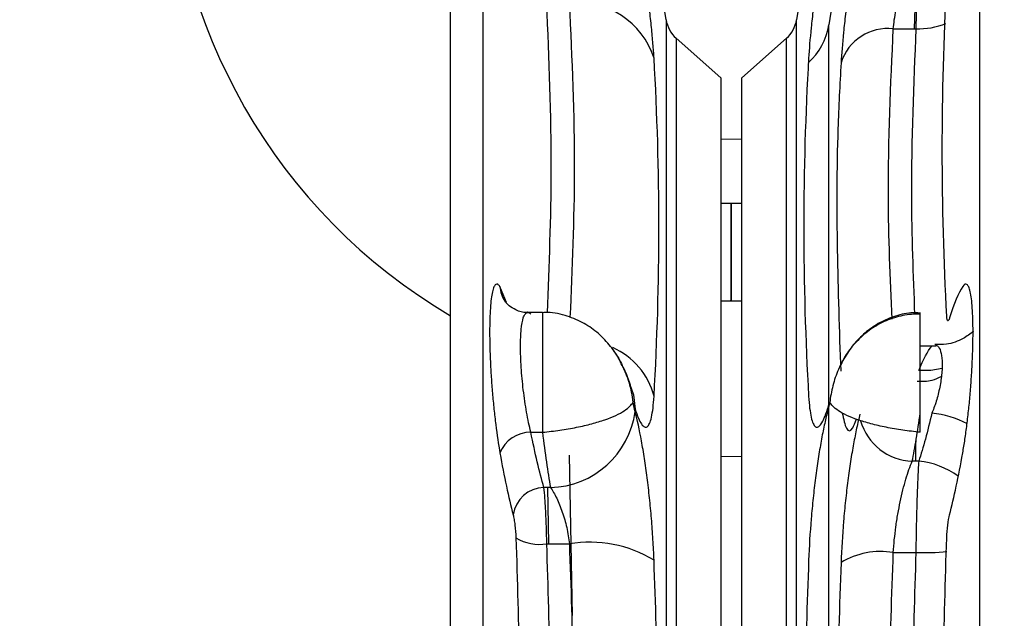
# Model space of a CAD drawing. Header units: inches. Extents: x 170 to 284, y 215 to 248.
# Tile 64 of 202: x 182.5047 to 182.5709, y 224.2706 to 224.3109. Entities that reach past the tile are written whole.
import ezdxf

# ---------------------------------------------------------------- set-up
doc = ezdxf.new("R2010")
doc.units = ezdxf.units.IN
doc.header["$LTSCALE"] = 0.25
doc.header["$MEASUREMENT"] = 0
doc.layers.add('ANNOTATIONS', color=1, linetype='Continuous')
doc.layers.add('RH BENCH MOUNT', color=7, linetype='Continuous')
doc.styles.add('ARIAL', font='arial.ttf', dxfattribs={"height": 0.09375})
doc.dimstyles.new('STANDARD$0', dxfattribs={"dimtxt": 0.09375, "dimasz": 0.09375, "dimexe": 0.03125, "dimexo": 0.046875, "dimgap": 0.09, "dimtad": 0, "dimtih": 1, "dimtoh": 1, "dimdec": 4, "dimzin": 0, "dimdsep": 46, "dimtxsty": 'ARIAL', "dimcen": 0.09, "dimadec": 0, "dimazin": 0, "dimtfac": 1, "dimtdec": 4, "dimtofl": 0, "dimtmove": 0, "dimatfit": 1, "dimfxl": 1, "dimtolj": 1, "dimtzin": 0, "dimarcsym": 0})

# ---------------------------------------------------------------- blocks, each defined once
blk = doc.blocks.new('*D34')
at = {"layer": 'ANNOTATIONS', "color": 0, "lineweight": -2, "transparency": 16777216}
for p, q in [((182.0619612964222, 225.1031551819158), (182.0619612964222, 225.3047460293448)), ((182.6176742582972, 224.2929873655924), (182.6176742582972, 225.3047460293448)), ((181.9682112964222, 225.2734960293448), (181.8744612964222, 225.2734960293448)), ((182.7114242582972, 225.2734960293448), (182.8051742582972, 225.2734960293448))]:
    blk.add_line(p, q, dxfattribs=at)
at = {"layer": 'ANNOTATIONS', "color": 0, "transparency": 16777216}
for points in [[(181.9682112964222, 225.2891210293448), (181.9682112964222, 225.2578710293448), (182.0619612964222, 225.2734960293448)], [(182.7114242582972, 225.2891210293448), (182.7114242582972, 225.2578710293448), (182.6176742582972, 225.2734960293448)]]:
    blk.add_solid(points, dxfattribs=at)
at = {"layer": 'defpoints', "color": 0, "transparency": 16777216}
for p in [(182.6176742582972, 225.2734960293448), (182.0619612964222, 225.0562801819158), (182.6176742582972, 224.2461123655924)]:
    blk.add_point(p, dxfattribs=at)
at = {"layer": 'ANNOTATIONS', "color": 0, "transparency": 16777216, "insert": (183.0954961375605, 225.2734960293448), "char_height": 0.09375, "attachment_point": 5, "style": 'ARIAL'}
blk.add_mtext('\\A1;24 1/2"', dxfattribs=at)

msp = doc.modelspace()

# ---------------------------------------------------------------- linework, layer by layer
at = {"layer": 'RH BENCH MOUNT'}
for p, q in [((182.5336924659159, 224.1442843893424), (182.5336924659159, 224.3360665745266)), ((182.5358693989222, 224.2013125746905), (182.5358693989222, 224.3364113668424)), ((182.5692695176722, 224.3364113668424), (182.5692695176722, 224.1366888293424)), ((182.5481804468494, 224.3108850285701), (182.5476853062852, 224.3140112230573)), ((182.5574525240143, 224.3140043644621), (182.5569584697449, 224.3108850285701)), ((182.5596314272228, 224.3136720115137), (182.5591354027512, 224.3105402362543)), ((182.5648899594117, 224.3102730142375), (182.5649816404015, 224.3132913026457)), ((182.5481804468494, 224.3108850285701), (182.5481804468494, 224.1622151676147)), ((182.5569584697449, 224.2103199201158), (182.5569584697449, 224.3108850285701)), ((182.5591354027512, 224.2104415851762), (182.5591354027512, 224.3105402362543)), ((182.56346259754, 224.3102730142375), (182.5649816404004, 224.3102730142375)), ((182.5518592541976, 224.3069678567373), (182.5488645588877, 224.3096335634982)), ((182.5488645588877, 224.3096335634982), (182.5488645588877, 224.1634666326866)), ((182.5562743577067, 224.3096335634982), (182.5532796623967, 224.3069678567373)), ((182.5562743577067, 224.2107615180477), (182.5562743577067, 224.3096335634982)), ((182.5518592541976, 224.3069678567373), (182.5518592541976, 224.1661323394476)), ((182.5532796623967, 224.2117021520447), (182.5532796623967, 224.3069678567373)), ((182.5518592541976, 224.302876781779), (182.5532796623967, 224.3028426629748)), ((182.5525694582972, 224.2985182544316), (182.5518592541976, 224.2985182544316)), ((182.5532796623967, 224.2985182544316), (182.5525694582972, 224.2985182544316)), ((182.5525694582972, 224.2940914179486), (182.5525694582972, 224.2985182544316)), ((182.5525694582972, 224.2985182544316), (182.5525694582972, 224.2919738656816)), ((182.5525694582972, 224.2919738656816), (182.5525694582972, 224.2940914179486)), ((182.5374505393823, 224.2918832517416), (182.5370079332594, 224.2929387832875)), ((182.5518592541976, 224.2919738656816), (182.5525694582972, 224.2919738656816)), ((182.5532796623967, 224.2919601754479), (182.552495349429, 224.2919738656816)), ((182.5525694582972, 224.2919738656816), (182.5532796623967, 224.2919738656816)), ((182.5398696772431, 224.2912059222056), (182.5388817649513, 224.2912059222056)), ((182.5398696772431, 224.2912059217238), (182.5398696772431, 224.2831452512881)), ((182.5652692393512, 224.2831452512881), (182.5652692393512, 224.2912059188)), ((182.5660545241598, 224.2889339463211), (182.5652692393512, 224.2889339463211)), ((182.5663203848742, 224.2889338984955), (182.5660545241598, 224.2889339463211)), ((182.5390843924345, 224.2831452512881), (182.5398696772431, 224.2831452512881)), ((182.5418882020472, 224.2708220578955), (182.5416763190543, 224.2816172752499)), ((182.5518592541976, 224.2815254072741), (182.5532796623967, 224.2815502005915)), ((182.5651706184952, 224.2811994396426), (182.5647335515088, 224.2811994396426)), ((182.5649741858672, 224.2811994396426), (182.5649816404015, 224.2816172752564)), ((182.540405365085, 224.2794359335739), (182.5399682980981, 224.2794359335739)), ((182.5401962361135, 224.2794359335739), (182.5402639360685, 224.2756454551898)), ((182.5401572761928, 224.2756454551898), (182.5416763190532, 224.2756454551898)), ((182.56346259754, 224.2750624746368), (182.5649816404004, 224.2750624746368))]:
    msp.add_line(p, q, dxfattribs=at)
at = {"layer": 'RH BENCH MOUNT', "flags": 128}
for points in [[(182.5667495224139, 224.2874433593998), (182.5659882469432, 224.2873054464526), (182.5652692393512, 224.287292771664)], [(182.5457488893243, 224.286357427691), (182.5459800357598, 224.2856661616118), (182.5460988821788, 224.2847067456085)]]:
    msp.add_lwpolyline(points, dxfattribs=at)
at = {"layer": 'RH BENCH MOUNT'}
for centre, radius, start, end in [((182.5530780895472, 224.3240346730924), 0.03831688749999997, 180, 239.6069607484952), ((182.5422651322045, 224.3066636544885), 0.005362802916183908, 17.84810958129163, 96.3035435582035), ((182.5502736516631, 224.311216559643), 0.002119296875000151, 188.9999999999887, 228.3263490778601), ((182.5548652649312, 224.311216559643), 0.002119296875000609, 311.6736509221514, 351.0000000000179), ((182.5548652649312, 224.311216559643), 0.004323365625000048, 311.6736509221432, 351.0000000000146), ((182.5630989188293, 224.3069807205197), 0.003312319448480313, 83.69645644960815, 162.1518904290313), ((182.5651140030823, 224.3154899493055), 0.005218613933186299, 268.5466186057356, 291.2568484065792), ((182.5389816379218, 224.2930688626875), 0.001977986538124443, 183.7706946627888, 214.1059664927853), ((182.542625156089, 224.2843461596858), 0.00490149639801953, 14.53227742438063, 66.37724610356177), ((182.5402676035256, 224.2853167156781), 0.005882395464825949, 271.3419494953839, 352.4411209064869), ((182.5652981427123, 224.2775216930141), 0.006953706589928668, 63.11848589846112, 83.7553616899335), ((182.5648668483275, 224.2849436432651), 0.003746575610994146, 195.7803582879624, 267.9610828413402), ((182.5390511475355, 224.2809488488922), 0.002196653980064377, 89.13283332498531, 158.457966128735), ((182.5646896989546, 224.2759087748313), 0.005312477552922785, 53.87577560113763, 84.8061080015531), ((182.5400206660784, 224.2772846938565), 0.002151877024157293, 91.39448512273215, 171.6063363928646), ((182.5396677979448, 224.2786624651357), 0.003056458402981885, 238.7199101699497, 279.2153452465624), ((182.543045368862, 224.2674041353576), 0.008354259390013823, 58.82617278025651, 99.4318562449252), ((182.5626170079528, 224.2699722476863), 0.005159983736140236, 80.56814375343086, 121.1738272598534), ((182.5654968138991, 224.2895372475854), 0.014483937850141, 267.9616389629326, 276.2329166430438)]:
    msp.add_arc(centre, radius, start, end, dxfattribs=at)
for points, knots in [([(182.5473698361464, 224.3083073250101), (182.5473528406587, 224.3086023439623), (182.5473299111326, 224.3089227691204), (182.5472724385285, 224.3096141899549), (182.5472381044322, 224.3099822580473), (182.5471598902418, 224.3107508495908), (182.5471158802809, 224.3111529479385), (182.5470182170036, 224.3119932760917), (182.5469642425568, 224.3124336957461), (182.5468503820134, 224.313322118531), (182.5467901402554, 224.3137733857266), (182.5466633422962, 224.3146899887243), (182.546596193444, 224.3151592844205), (182.5463898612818, 224.316557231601), (182.5462468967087, 224.3174708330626), (182.5460988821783, 224.3183658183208)], [0, 0, 0, 0, 0.1249999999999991, 0.1249999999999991, 0.2499999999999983, 0.2499999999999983, 0.3749999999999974, 0.3749999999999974, 0.4999999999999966, 0.4999999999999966, 0.6249999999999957, 0.6249999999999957, 0.7499999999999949, 0.7499999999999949, 1, 1, 1, 1]), ([(182.5590400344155, 224.3183658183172), (182.5589660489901, 224.3179184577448), (182.558892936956, 224.3174638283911), (182.5587485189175, 224.3165401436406), (182.5586774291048, 224.3160722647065), (182.5585408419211, 224.3151462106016), (182.5584748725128, 224.3146850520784), (182.5583478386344, 224.3137664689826), (182.5582864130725, 224.3133060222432), (182.5581725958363, 224.3124170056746), (182.5581197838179, 224.3119856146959), (182.5580225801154, 224.3111488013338), (182.5579778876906, 224.3107403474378), (182.5578599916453, 224.3095797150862), (182.5578030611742, 224.3088971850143), (182.5577690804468, 224.3083073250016)], [0, 0, 0, 0, 0.1250000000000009, 0.1250000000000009, 0.2500000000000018, 0.2500000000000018, 0.3750000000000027, 0.3750000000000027, 0.5000000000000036, 0.5000000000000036, 0.6250000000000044, 0.6250000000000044, 0.7500000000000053, 0.7500000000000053, 1, 1, 1, 1]), ([(182.5612169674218, 224.3180433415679), (182.5611431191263, 224.3175968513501), (182.5610701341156, 224.317143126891), (182.5609259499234, 224.3162213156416), (182.5608549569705, 224.3157543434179), (182.5607185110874, 224.3148299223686), (182.5606525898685, 224.3143695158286), (182.560525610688, 224.3134523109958), (182.5604641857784, 224.3129924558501), (182.560350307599, 224.3121042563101), (182.5602974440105, 224.3116731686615), (182.5602001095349, 224.3108368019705), (182.560155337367, 224.3104284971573), (182.5600371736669, 224.309267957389), (182.5599800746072, 224.3085854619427), (182.559946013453, 224.3079959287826)], [0, 0, 0, 0, 0.1249999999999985, 0.1249999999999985, 0.249999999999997, 0.249999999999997, 0.3749999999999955, 0.3749999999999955, 0.499999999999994, 0.499999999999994, 0.6249999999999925, 0.6249999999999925, 0.749999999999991, 0.749999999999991, 1, 1, 1, 1]), ([(182.56346259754, 224.3102730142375), (182.5634971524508, 224.3106409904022), (182.5635552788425, 224.3110669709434), (182.5636750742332, 224.3117896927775), (182.5637203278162, 224.3120432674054), (182.5638184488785, 224.3125617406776), (182.5638716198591, 224.3128284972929), (182.5639858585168, 224.3133770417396), (182.5640472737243, 224.3136602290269), (182.5641739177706, 224.3142240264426), (182.5642395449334, 224.3145066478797), (182.5643751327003, 224.3150733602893), (182.5644455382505, 224.315359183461), (182.5645883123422, 224.3159228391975), (182.5646605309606, 224.3162001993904), (182.5647335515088, 224.3164730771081)], [0, 0, 0, 0, 0.2500000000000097, 0.2500000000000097, 0.375000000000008, 0.375000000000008, 0.5000000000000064, 0.5000000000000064, 0.6250000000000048, 0.6250000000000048, 0.7500000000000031, 0.7500000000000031, 0.8750000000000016, 0.8750000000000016, 1, 1, 1, 1]), ([(182.5651706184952, 224.316473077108), (182.5651591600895, 224.3161965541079), (182.5651479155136, 224.3159156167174), (182.5651258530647, 224.3153449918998), (182.5651150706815, 224.3150560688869), (182.565094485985, 224.3144843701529), (182.5650846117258, 224.3141997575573), (182.565065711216, 224.3136330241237), (182.5650566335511, 224.3133490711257), (182.5650399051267, 224.3128010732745), (182.5650321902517, 224.3125352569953), (182.5650180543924, 224.3120198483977), (182.5650115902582, 224.3117683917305), (182.564994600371, 224.3110543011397), (182.5649864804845, 224.3106348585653), (182.5649816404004, 224.3102730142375)], [0, 0, 0, 0, 0.1249999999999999, 0.1249999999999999, 0.2499999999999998, 0.2499999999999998, 0.3749999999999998, 0.3749999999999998, 0.4999999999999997, 0.4999999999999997, 0.6249999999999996, 0.6249999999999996, 0.7499999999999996, 0.7499999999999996, 1, 1, 1, 1]), ([(182.5670580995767, 224.2909540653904), (182.5668601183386, 224.2946805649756), (182.5667576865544, 224.2984101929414), (182.5667576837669, 224.3058740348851), (182.5668601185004, 224.3096078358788), (182.5670580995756, 224.3133416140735)], [0, 0, 0, 0, 0.5, 0.5, 1, 1, 1, 1]), ([(182.540201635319, 224.291179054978), (182.5403262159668, 224.2943697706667), (182.5405971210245, 224.3013080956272), (182.5403115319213, 224.308246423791), (182.5401572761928, 224.311994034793)], [0, 0, 0, 0, 0.4598682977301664, 1, 1, 1, 1]), ([(182.5416763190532, 224.311994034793), (182.5418450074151, 224.3082509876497), (182.5421624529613, 224.3012071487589), (182.5418582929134, 224.2941633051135), (182.5417157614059, 224.2908625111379)], [0, 0, 0, 0, 0.5313930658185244, 0.9999999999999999, 0.9999999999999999, 0.9999999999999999, 0.9999999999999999]), ([(182.5633754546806, 224.2907602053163), (182.563259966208, 224.2935164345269), (182.5629874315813, 224.3000207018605), (182.5632888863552, 224.3065249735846), (182.56346259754, 224.3102730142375)], [0, 0, 0, 0, 0.423757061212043, 1, 1, 1, 1]), ([(182.5649816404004, 224.3102730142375), (182.5648229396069, 224.3065295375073), (182.5645517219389, 224.3001319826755), (182.5647936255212, 224.2937344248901), (182.5648939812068, 224.2910803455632)], [0, 0, 0, 0, 0.5851417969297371, 1, 1, 1, 1]), ([(182.5473698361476, 224.2855760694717), (182.5475873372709, 224.2893755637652), (182.5477003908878, 224.2931722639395), (182.5477003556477, 224.3007503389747), (182.5475873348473, 224.3045318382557), (182.5473698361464, 224.3083073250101)], [0, 0, 0, 0, 0.5, 0.5, 1, 1, 1, 1]), ([(182.5577690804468, 224.3083073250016), (182.5575515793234, 224.3045317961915), (182.5574385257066, 224.3007485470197), (182.5574385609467, 224.2931704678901), (182.5575515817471, 224.2893755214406), (182.5577690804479, 224.285576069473)], [0, 0, 0, 0, 0.5, 0.5, 1, 1, 1, 1]), ([(182.559946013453, 224.3079959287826), (182.5598675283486, 224.306516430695), (182.5595016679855, 224.2996197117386), (182.5597383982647, 224.2926979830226), (182.559924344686, 224.2872611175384)], [0, 0, 0, 0, 0.2145220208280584, 1, 1, 1, 1]), ([(182.5370079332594, 224.2929387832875), (182.536955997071, 224.2930172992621), (182.5369058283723, 224.2930690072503), (182.5368109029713, 224.293118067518), (182.5367658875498, 224.2931159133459), (182.5366806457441, 224.2930579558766), (182.5366401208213, 224.2930012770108), (182.5365660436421, 224.2928355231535), (182.5365323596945, 224.2927269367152), (182.5364715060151, 224.292458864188), (182.5364441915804, 224.2922982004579), (182.5363970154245, 224.291928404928), (182.5363773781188, 224.2917217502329), (182.536345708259, 224.2912660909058), (182.5363336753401, 224.2910170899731), (182.5363174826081, 224.2904749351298), (182.5363135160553, 224.290187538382), (182.5363135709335, 224.2895853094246), (182.5363175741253, 224.2892698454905), (182.5363337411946, 224.2886095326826), (182.5363459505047, 224.2882659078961), (182.5363777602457, 224.2875727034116), (182.5363974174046, 224.2872203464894), (182.5364443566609, 224.2865040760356), (182.5364718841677, 224.2861378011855), (182.5365330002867, 224.2854172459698), (182.5365667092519, 224.2850604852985), (182.5366404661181, 224.2843539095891), (182.5366808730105, 224.2840013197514), (182.536809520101, 224.2829763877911), (182.5369040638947, 224.2823415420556), (182.5370079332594, 224.2817554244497)], [0, 0, 0, 0, 0.0625000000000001, 0.0625000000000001, 0.1250000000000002, 0.1250000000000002, 0.1875000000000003, 0.1875000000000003, 0.2500000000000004, 0.2500000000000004, 0.3125000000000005, 0.3125000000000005, 0.3750000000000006, 0.3750000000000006, 0.4375000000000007, 0.4375000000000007, 0.5000000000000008, 0.5000000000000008, 0.5625000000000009, 0.5625000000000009, 0.625000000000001, 0.625000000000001, 0.6875000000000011, 0.6875000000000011, 0.7500000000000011, 0.7500000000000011, 0.8125000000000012, 0.8125000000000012, 0.8750000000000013, 0.8750000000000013, 1, 1, 1, 1]), ([(182.568130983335, 224.2817554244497), (182.5681829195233, 224.282048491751), (182.5682330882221, 224.2823576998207), (182.568328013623, 224.2829946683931), (182.5683730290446, 224.2833237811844), (182.5684582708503, 224.2840033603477), (182.5684987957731, 224.2843569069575), (182.5685728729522, 224.2850671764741), (182.5686065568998, 224.2854243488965), (182.5686674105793, 224.2861427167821), (182.568694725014, 224.2865061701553), (182.5687419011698, 224.2872269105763), (182.5687615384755, 224.2875800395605), (182.5687932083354, 224.288272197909), (182.5688052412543, 224.2886112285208), (182.5688214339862, 224.2892745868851), (182.568825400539, 224.2895917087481), (182.5688253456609, 224.2901935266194), (182.5688213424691, 224.2904789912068), (182.5688051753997, 224.291018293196), (182.5687929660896, 224.2912705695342), (182.5687611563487, 224.2917262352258), (182.5687414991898, 224.2919319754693), (182.5686945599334, 224.2922990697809), (182.5686670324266, 224.2924609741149), (182.5686059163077, 224.2927293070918), (182.5685722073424, 224.2928373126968), (182.5684984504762, 224.2930017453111), (182.5684580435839, 224.2930583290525), (182.5683293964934, 224.2931451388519), (182.5682348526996, 224.2930958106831), (182.568130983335, 224.2929387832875)], [0, 0, 0, 0, 0.0625, 0.0625, 0.125, 0.125, 0.1875, 0.1875, 0.25, 0.25, 0.3125, 0.3125, 0.375, 0.375, 0.4375, 0.4375, 0.5, 0.5, 0.5625, 0.5625, 0.625, 0.625, 0.6875, 0.6875, 0.75, 0.75, 0.8125, 0.8125, 0.875, 0.875, 1, 1, 1, 1]), ([(182.538868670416, 224.2912167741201), (182.5388480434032, 224.2912130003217), (182.5385785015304, 224.2911636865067), (182.5380957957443, 224.2913394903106), (182.5376179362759, 224.2916303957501), (182.5373964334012, 224.2918816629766), (182.5373583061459, 224.2919417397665), (182.537346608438, 224.2919601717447)], [0, 0, 0, 0, 0.02868230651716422, 0.3748037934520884, 0.6548578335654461, 0.8941079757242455, 1, 1, 1, 1]), ([(182.5390843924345, 224.2831452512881), (182.5389809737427, 224.2835588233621), (182.5388866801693, 224.2840072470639), (182.5387582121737, 224.2847321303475), (182.5387178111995, 224.2849817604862), (182.5386440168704, 224.2854823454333), (182.5386102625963, 224.285735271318), (182.5385490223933, 224.2862464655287), (182.5385214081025, 224.2865065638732), (182.5384742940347, 224.2870155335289), (182.5384545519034, 224.2872660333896), (182.538422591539, 224.2877590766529), (182.538410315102, 224.2880036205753), (182.5383940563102, 224.2884736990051), (182.5383900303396, 224.2886982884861), (182.5383899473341, 224.2893414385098), (182.5384064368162, 224.2897327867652), (182.5384700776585, 224.2903810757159), (182.5385181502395, 224.2906477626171), (182.5386096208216, 224.2909332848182), (182.5386433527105, 224.2910103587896), (182.5387174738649, 224.2911280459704), (182.5387579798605, 224.2911682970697), (182.5388431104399, 224.2912096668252), (182.5388880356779, 224.291211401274), (182.5389826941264, 224.2911772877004), (182.539032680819, 224.2911410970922), (182.5390843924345, 224.2910860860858)], [0, 0, 0, 0, 0.1250000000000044, 0.1250000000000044, 0.1875000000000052, 0.1875000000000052, 0.2500000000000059, 0.2500000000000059, 0.3125000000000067, 0.3125000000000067, 0.3750000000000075, 0.3750000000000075, 0.4375000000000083, 0.4375000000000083, 0.5000000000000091, 0.5000000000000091, 0.6250000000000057, 0.6250000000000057, 0.7500000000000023, 0.7500000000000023, 0.8125000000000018, 0.8125000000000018, 0.8750000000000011, 0.8750000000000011, 0.9375000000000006, 0.9375000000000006, 1, 1, 1, 1]), ([(182.54521670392, 224.2876417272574), (182.5451563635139, 224.2877804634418), (182.544949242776, 224.2882566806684), (182.5443842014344, 224.2890478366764), (182.5435488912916, 224.2898971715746), (182.5425393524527, 224.2905822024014), (182.5413649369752, 224.2910341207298), (182.5404342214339, 224.2912495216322), (182.5399232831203, 224.2911917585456), (182.5398617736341, 224.2911848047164)], [0, 0, 0, 0, 0.07363949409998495, 0.252770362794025, 0.4276056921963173, 0.5985996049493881, 0.7778371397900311, 0.9732548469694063, 0.9999999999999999, 0.9999999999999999, 0.9999999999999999, 0.9999999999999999]), ([(182.5652692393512, 224.2910860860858), (182.5648788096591, 224.2910964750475), (182.5644876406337, 224.2910636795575), (182.5637180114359, 224.2909142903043), (182.563344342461, 224.2907989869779), (182.5626226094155, 224.2904911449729), (182.5622776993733, 224.2902994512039), (182.5616333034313, 224.2898519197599), (182.5613376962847, 224.2895994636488), (182.5605250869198, 224.288761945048), (182.5600852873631, 224.2880913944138), (182.5596190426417, 224.2870210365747), (182.5594938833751, 224.2866512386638), (182.5593012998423, 224.2859005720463), (182.5592343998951, 224.2855211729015), (182.5591890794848, 224.2851420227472)], [0, 0, 0, 0, 0.1249999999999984, 0.1249999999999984, 0.2499999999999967, 0.2499999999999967, 0.3749999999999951, 0.3749999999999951, 0.4999999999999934, 0.4999999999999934, 0.7499999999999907, 0.7499999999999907, 0.8749999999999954, 0.8749999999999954, 1, 1, 1, 1]), ([(182.5652702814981, 224.291159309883), (182.5650626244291, 224.2911707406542), (182.5644534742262, 224.2912042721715), (182.563487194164, 224.2909455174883), (182.5624439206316, 224.2904861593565), (182.5615343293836, 224.2898425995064), (182.5607653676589, 224.2890557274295), (182.5602159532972, 224.2882863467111), (182.5599879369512, 224.28779880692), (182.5599054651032, 224.2876224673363)], [0, 0, 0, 0, 0.08943062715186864, 0.2623396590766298, 0.4240339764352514, 0.58165535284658, 0.7427585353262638, 0.9069576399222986, 1, 1, 1, 1]), ([(182.5672470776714, 224.2908308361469), (182.5672243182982, 224.2907584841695), (182.5672026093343, 224.2907062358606), (182.5671612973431, 224.2906415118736), (182.5671422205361, 224.2906303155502), (182.567091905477, 224.2906614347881), (182.5670678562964, 224.2907704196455), (182.5670580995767, 224.2909540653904)], [0, 0, 0, 0, 0.2500000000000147, 0.2500000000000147, 0.5000000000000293, 0.5000000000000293, 1, 1, 1, 1]), ([(182.5688587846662, 224.2899323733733), (182.5686326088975, 224.2897627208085), (182.5681024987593, 224.2893650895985), (182.5671752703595, 224.2890326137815), (182.5665156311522, 224.2890421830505), (182.5662566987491, 224.2890459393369)], [0, 0, 0, 0, 0.3113185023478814, 0.7296674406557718, 1, 1, 1, 1]), ([(182.5445149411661, 224.2888003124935), (182.5446455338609, 224.2886229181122), (182.5448897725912, 224.2882911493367), (182.5451307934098, 224.2879021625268), (182.5452138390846, 224.2876849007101), (182.5452286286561, 224.2876462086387)], [0, 0, 0, 0, 0.4857215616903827, 0.908412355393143, 1, 1, 1, 1]), ([(182.5662600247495, 224.2889644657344), (182.5662979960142, 224.2889744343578), (182.5664422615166, 224.2890123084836), (182.5666174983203, 224.2887443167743), (182.5667498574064, 224.288179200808), (182.5667575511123, 224.2873625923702), (182.5666470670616, 224.2864165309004), (182.5664284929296, 224.2854416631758), (182.5662080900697, 224.2847900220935), (182.5660752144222, 224.2844820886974), (182.5660545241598, 224.2844341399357)], [0, 0, 0, 0, 0.05560367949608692, 0.2112569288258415, 0.3631585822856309, 0.5126382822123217, 0.6623166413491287, 0.8146565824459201, 0.9711399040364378, 1, 1, 1, 1]), ([(182.5452286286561, 224.2876462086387), (182.5453924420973, 224.2872733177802), (182.5457434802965, 224.2864742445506), (182.5458939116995, 224.2856063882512), (182.5459489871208, 224.2851490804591), (182.5459498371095, 224.2851420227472)], [0, 0, 0, 0, 0.4627851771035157, 0.9917090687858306, 1, 1, 1, 1]), ([(182.5458823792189, 224.285946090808), (182.5457458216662, 224.2864441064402), (182.5455977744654, 224.2869840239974), (182.5452825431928, 224.28754198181), (182.5452580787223, 224.2875852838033)], [0, 0, 0, 0, 0.9223919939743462, 1, 1, 1, 1]), ([(182.565067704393, 224.2865736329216), (182.56540700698, 224.286573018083), (182.5659705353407, 224.2865719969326), (182.5664819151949, 224.2867998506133), (182.5666853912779, 224.2868905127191)], [0, 0, 0, 0, 0.6021038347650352, 1, 1, 1, 1]), ([(182.5459296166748, 224.2858654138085), (182.5459296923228, 224.285860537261), (182.5459297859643, 224.2858545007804), (182.5459009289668, 224.2859539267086), (182.5458953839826, 224.2859730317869)], [0, 0, 0, 0, 0.8078461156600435, 1, 1, 1, 1]), ([(182.5398696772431, 224.2831452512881), (182.5402601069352, 224.2831843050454), (182.5406512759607, 224.2832324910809), (182.5414209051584, 224.2833457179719), (182.5417945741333, 224.2834099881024), (182.5425163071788, 224.2835538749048), (182.5428612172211, 224.2836329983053), (182.5435056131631, 224.2838030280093), (182.5438012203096, 224.2838927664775), (182.5446138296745, 224.2841766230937), (182.5450536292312, 224.2843880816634), (182.5455198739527, 224.2846977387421), (182.5456450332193, 224.2848002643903), (182.5458376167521, 224.2849899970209), (182.5459045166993, 224.2850773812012), (182.5459498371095, 224.2851420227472)], [0, 0, 0, 0, 0.1249999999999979, 0.1249999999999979, 0.2499999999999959, 0.2499999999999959, 0.3749999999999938, 0.3749999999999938, 0.4999999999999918, 0.4999999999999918, 0.749999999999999, 0.749999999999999, 0.8749999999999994, 0.8749999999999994, 1, 1, 1, 1]), ([(182.5460988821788, 224.2847067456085), (182.5461728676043, 224.2844742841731), (182.5462459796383, 224.2842741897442), (182.5463903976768, 224.2839381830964), (182.5464614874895, 224.2838032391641), (182.5465980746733, 224.2836039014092), (182.5466640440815, 224.2835383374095), (182.5467910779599, 224.2834759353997), (182.5468525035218, 224.2834797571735), (182.5469663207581, 224.2835573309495), (182.5470191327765, 224.2836304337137), (182.5471163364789, 224.2838446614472), (182.5471610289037, 224.2839872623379), (182.5472789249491, 224.2845118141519), (182.5473358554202, 224.2849824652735), (182.5473698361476, 224.2855760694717)], [0, 0, 0, 0, 0.1249999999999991, 0.1249999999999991, 0.2499999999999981, 0.2499999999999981, 0.3749999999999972, 0.3749999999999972, 0.4999999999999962, 0.4999999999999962, 0.6249999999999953, 0.6249999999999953, 0.7499999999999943, 0.7499999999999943, 1, 1, 1, 1]), ([(182.5577690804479, 224.285576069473), (182.5577860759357, 224.2852791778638), (182.5578090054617, 224.2850117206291), (182.5578664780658, 224.2845353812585), (182.5579008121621, 224.2843289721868), (182.5579790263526, 224.283983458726), (182.5580230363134, 224.2838432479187), (182.5581206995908, 224.2836288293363), (182.5581746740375, 224.2835550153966), (182.5582885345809, 224.2834792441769), (182.5583487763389, 224.2834761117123), (182.5584755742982, 224.283538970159), (182.5585427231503, 224.2836059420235), (182.5587490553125, 224.2839092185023), (182.5588920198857, 224.284241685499), (182.5590400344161, 224.2847067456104)], [0, 0, 0, 0, 0.1250000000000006, 0.1250000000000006, 0.2500000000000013, 0.2500000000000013, 0.3750000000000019, 0.3750000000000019, 0.5000000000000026, 0.5000000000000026, 0.6250000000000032, 0.6250000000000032, 0.7500000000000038, 0.7500000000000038, 1, 1, 1, 1]), ([(182.5652692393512, 224.2831452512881), (182.5648788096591, 224.2831843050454), (182.5644876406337, 224.2832324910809), (182.5637180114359, 224.2833457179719), (182.563344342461, 224.2834099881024), (182.5626226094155, 224.2835538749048), (182.5622776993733, 224.2836329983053), (182.5616333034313, 224.2838030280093), (182.5613376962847, 224.2838927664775), (182.5605250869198, 224.2841766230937), (182.5600852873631, 224.2843880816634), (182.5596190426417, 224.2846977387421), (182.5594938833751, 224.2848002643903), (182.5593012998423, 224.2849899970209), (182.5592343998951, 224.2850773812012), (182.5591890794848, 224.2851420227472)], [0, 0, 0, 0, 0.1249999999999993, 0.1249999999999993, 0.2499999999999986, 0.2499999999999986, 0.3749999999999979, 0.3749999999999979, 0.4999999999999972, 0.4999999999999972, 0.7500000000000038, 0.7500000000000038, 0.8750000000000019, 0.8750000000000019, 1, 1, 1, 1]), ([(182.5473698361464, 224.2745520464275), (182.5473528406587, 224.2750085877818), (182.5473299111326, 224.2754713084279), (182.5472724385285, 224.2764090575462), (182.5472381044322, 224.2768798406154), (182.5471598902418, 224.2778114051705), (182.5471158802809, 224.278274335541), (182.5470182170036, 224.2791944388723), (182.5469642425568, 224.2796534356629), (182.5468503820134, 224.28053527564), (182.5467901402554, 224.2809618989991), (182.5466633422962, 224.2817867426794), (182.546596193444, 224.2821880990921), (182.5463898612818, 224.2833211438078), (182.5462468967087, 224.2839807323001), (182.5460988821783, 224.284542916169)], [0, 0, 0, 0, 0.1250000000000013, 0.1250000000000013, 0.2500000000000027, 0.2500000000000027, 0.375000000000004, 0.375000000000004, 0.5000000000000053, 0.5000000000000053, 0.6250000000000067, 0.6250000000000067, 0.750000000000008, 0.750000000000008, 1, 1, 1, 1]), ([(182.5590400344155, 224.2845429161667), (182.5589660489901, 224.2842619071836), (182.558892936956, 224.2839545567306), (182.5587485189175, 224.2832876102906), (182.5586774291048, 224.282928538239), (182.5585408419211, 224.2821770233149), (182.5584748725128, 224.2817824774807), (182.5583478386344, 224.2809554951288), (182.5582864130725, 224.2805198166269), (182.5581725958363, 224.2796363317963), (182.5581197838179, 224.279186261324), (182.5580225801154, 224.2782695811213), (182.5579778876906, 224.2777992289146), (182.5578599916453, 224.276390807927), (182.5578030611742, 224.2754648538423), (182.5577690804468, 224.2745520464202)], [0, 0, 0, 0, 0.1250000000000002, 0.1250000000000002, 0.2500000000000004, 0.2500000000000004, 0.3750000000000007, 0.3750000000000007, 0.5000000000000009, 0.5000000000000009, 0.6250000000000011, 0.6250000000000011, 0.7500000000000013, 0.7500000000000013, 1, 1, 1, 1]), ([(182.5612169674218, 224.2843537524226), (182.5611431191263, 224.2840733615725), (182.5610701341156, 224.2837668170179), (182.5609259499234, 224.2831018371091), (182.5608549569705, 224.282743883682), (182.5607185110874, 224.2819947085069), (182.5606525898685, 224.2816014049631), (182.560525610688, 224.2807770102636), (182.5604641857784, 224.2803426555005), (182.560350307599, 224.2794615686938), (182.5602974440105, 224.2790126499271), (182.5602001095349, 224.2780981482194), (182.560155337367, 224.2776288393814), (182.5600371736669, 224.2762230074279), (182.5599800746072, 224.275298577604), (182.559946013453, 224.2743871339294)], [0, 0, 0, 0, 0.1250000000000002, 0.1250000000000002, 0.2500000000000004, 0.2500000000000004, 0.3750000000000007, 0.3750000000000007, 0.5000000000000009, 0.5000000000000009, 0.6250000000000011, 0.6250000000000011, 0.7500000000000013, 0.7500000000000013, 1, 1, 1, 1]), ([(182.5600337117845, 224.2844399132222), (182.5601181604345, 224.2840357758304), (182.5602891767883, 224.2832173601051), (182.5606521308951, 224.2831678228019), (182.5609071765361, 224.2838042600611), (182.5609973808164, 224.2840293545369)], [0, 0, 0, 0, 0.3866912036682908, 0.7830855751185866, 1, 1, 1, 1]), ([(182.5647335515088, 224.2811994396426), (182.5648252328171, 224.2816554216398), (182.5649157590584, 224.2821537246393), (182.5650946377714, 224.2832338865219), (182.5651831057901, 224.2838169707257), (182.5652692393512, 224.2844341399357)], [0, 0, 0, 0, 0.5, 0.5, 1, 1, 1, 1]), ([(182.5649816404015, 224.2816172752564), (182.5649841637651, 224.2819339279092), (182.5649869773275, 224.2822869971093), (182.5649950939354, 224.2826606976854), (182.5649959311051, 224.2826992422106)], [0, 0, 0, 0, 0.896857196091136, 0.9999999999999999, 0.9999999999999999, 0.9999999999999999, 0.9999999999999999]), ([(182.56346259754, 224.2750624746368), (182.5634971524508, 224.2756305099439), (182.5635552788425, 224.2762050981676), (182.5636750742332, 224.2770765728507), (182.5637203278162, 224.2773665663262), (182.5638184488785, 224.2779306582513), (182.5638716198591, 224.2782070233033), (182.5639858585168, 224.2787484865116), (182.5640472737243, 224.2790146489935), (182.5641739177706, 224.2795191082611), (182.5642395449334, 224.2797595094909), (182.5643751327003, 224.2802170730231), (182.5644455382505, 224.2804354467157), (182.5645883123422, 224.2808410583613), (182.5646605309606, 224.2810281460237), (182.5647335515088, 224.2811994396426)], [0, 0, 0, 0, 0.2500000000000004, 0.2500000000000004, 0.3750000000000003, 0.3750000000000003, 0.5000000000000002, 0.5000000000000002, 0.6250000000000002, 0.6250000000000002, 0.7500000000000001, 0.7500000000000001, 0.8750000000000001, 0.8750000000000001, 1, 1, 1, 1]), ([(182.5651706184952, 224.2811994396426), (182.5651591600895, 224.2810258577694), (182.5651479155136, 224.2808361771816), (182.5651258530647, 224.2804249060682), (182.5651150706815, 224.2802036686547), (182.565094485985, 224.2797409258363), (182.5650846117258, 224.2794981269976), (182.565065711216, 224.2789895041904), (182.5650566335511, 224.2787217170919), (182.5650399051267, 224.2781790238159), (182.5650321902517, 224.2779026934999), (182.5650180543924, 224.2773401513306), (182.5650115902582, 224.277051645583), (182.564994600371, 224.2761882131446), (182.5649864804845, 224.2756210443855), (182.5649816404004, 224.2750624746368)], [0, 0, 0, 0, 0.1249999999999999, 0.1249999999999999, 0.2499999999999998, 0.2499999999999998, 0.3749999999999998, 0.3749999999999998, 0.4999999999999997, 0.4999999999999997, 0.6249999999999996, 0.6249999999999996, 0.7499999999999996, 0.7499999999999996, 1, 1, 1, 1]), ([(182.5401572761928, 224.2756454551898), (182.5401524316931, 224.2759907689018), (182.5401440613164, 224.2763499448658), (182.5401271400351, 224.2768793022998), (182.540120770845, 224.2770547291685), (182.540106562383, 224.2774035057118), (182.5400986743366, 224.2775775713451), (182.5400819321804, 224.2779121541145), (182.5400730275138, 224.2780740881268), (182.5400541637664, 224.2783873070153), (182.5400441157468, 224.2785397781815), (182.5400130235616, 224.2789705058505), (182.5399912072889, 224.2792215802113), (182.5399682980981, 224.2794359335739)], [0, 0, 0, 0, 0.249999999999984, 0.249999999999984, 0.3749999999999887, 0.3749999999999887, 0.4999999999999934, 0.4999999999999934, 0.6249999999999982, 0.6249999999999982, 0.7500000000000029, 0.7500000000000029, 1, 1, 1, 1]), ([(182.540405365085, 224.2794359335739), (182.540548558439, 224.2792284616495), (182.5406876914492, 224.2789856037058), (182.5408897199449, 224.278567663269), (182.5409559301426, 224.2784190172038), (182.5410818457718, 224.2781117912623), (182.5411420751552, 224.2779521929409), (182.5412566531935, 224.2776205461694), (182.5413114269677, 224.2774469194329), (182.5414115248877, 224.2770954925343), (182.5414569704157, 224.2769176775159), (182.5415787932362, 224.2763777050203), (182.5416408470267, 224.276005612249), (182.5416763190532, 224.2756454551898)], [0, 0, 0, 0, 0.2500000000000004, 0.2500000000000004, 0.3749999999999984, 0.3749999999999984, 0.4999999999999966, 0.4999999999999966, 0.6249999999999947, 0.6249999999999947, 0.7499999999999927, 0.7499999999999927, 1, 1, 1, 1]), ([(182.5378918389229, 224.2775988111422), (182.5379145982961, 224.27751167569), (182.5379363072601, 224.277409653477), (182.5379776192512, 224.2771761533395), (182.5379966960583, 224.2770471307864), (182.5380470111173, 224.276637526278), (182.5380710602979, 224.2763341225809), (182.5380808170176, 224.276050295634)], [0, 0, 0, 0, 0.2499999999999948, 0.2499999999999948, 0.4999999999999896, 0.4999999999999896, 1, 1, 1, 1]), ([(182.5670580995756, 224.2760502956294), (182.5670678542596, 224.2763340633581), (182.5670916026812, 224.2766344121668), (182.5671586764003, 224.2771817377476), (182.5672015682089, 224.2774245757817), (182.5672470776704, 224.2775988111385)], [0, 0, 0, 0, 0.5, 0.5, 1, 1, 1, 1]), ([(182.5380808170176, 224.276050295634), (182.5382787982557, 224.2702909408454), (182.5383812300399, 224.2645298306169), (182.5383812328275, 224.2530080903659), (182.5382787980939, 224.2472480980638), (182.5380808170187, 224.2414912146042)], [0, 0, 0, 0, 0.5, 0.5, 1, 1, 1, 1]), ([(182.5670580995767, 224.241491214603), (182.5668601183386, 224.2472481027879), (182.5667576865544, 224.2530078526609), (182.5667576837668, 224.2645295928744), (182.5668601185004, 224.2702909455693), (182.5670580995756, 224.2760502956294)], [0, 0, 0, 0, 0.5, 0.5, 1, 1, 1, 1]), ([(182.5473698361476, 224.2394623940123), (182.5475873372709, 224.2453131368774), (182.5477003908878, 224.2511659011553), (182.5477003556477, 224.2628639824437), (182.5475873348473, 224.2687094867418), (182.5473698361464, 224.2745520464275)], [0, 0, 0, 0, 0.5, 0.5, 1, 1, 1, 1]), ([(182.5577690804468, 224.2745520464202), (182.5575515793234, 224.2687094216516), (182.5574385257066, 224.2628612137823), (182.5574385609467, 224.2511631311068), (182.5575515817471, 224.2453130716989), (182.5577690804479, 224.2394623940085)], [0, 0, 0, 0, 0.5, 0.5, 1, 1, 1, 1]), ([(182.559946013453, 224.2743871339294), (182.559728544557, 224.2685678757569), (182.5596154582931, 224.2627441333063), (182.5596154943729, 224.2510977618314), (182.5597285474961, 224.2452739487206), (182.5599460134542, 224.2394497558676)], [0, 0, 0, 0, 0.5, 0.5, 1, 1, 1, 1])]:
    msp.add_open_spline(points, degree=3, knots=knots, dxfattribs=at)
for points in [[(182.568130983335, 224.2929387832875), (182.5678484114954, 224.2925115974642), (182.5675545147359, 224.2918081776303), (182.5672470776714, 224.2908308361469)], [(182.5651706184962, 224.2872994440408), (182.5654779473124, 224.2880580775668), (182.5657718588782, 224.2886036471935), (182.5660545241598, 224.2889339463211)], [(182.5460988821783, 224.284542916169), (182.5460489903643, 224.2847324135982), (182.545999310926, 224.2849321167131), (182.5459498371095, 224.2851420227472)], [(182.5459498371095, 224.2851420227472), (182.5459993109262, 224.2850085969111), (182.5460489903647, 224.2848635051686), (182.5460988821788, 224.2847067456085)], [(182.5590400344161, 224.2847067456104), (182.5590899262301, 224.2848635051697), (182.5591396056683, 224.2850085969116), (182.5591890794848, 224.2851420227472)], [(182.5591890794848, 224.2851420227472), (182.5591396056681, 224.2849321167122), (182.5590899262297, 224.2847324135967), (182.5590400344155, 224.2845429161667)], [(182.5660545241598, 224.2844341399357), (182.5657718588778, 224.2831924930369), (182.5654779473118, 224.282114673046), (182.5651706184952, 224.2811994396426)], [(182.5399682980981, 224.2794359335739), (182.5396608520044, 224.2804858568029), (182.5393669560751, 224.2817219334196), (182.5390843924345, 224.2831452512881)], [(182.5398696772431, 224.2831452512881), (182.5400427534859, 224.2817231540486), (182.5402211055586, 224.2804868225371), (182.540405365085, 224.2794359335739)], [(182.5370079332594, 224.2817554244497), (182.5372905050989, 224.2801609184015), (182.5375844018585, 224.2787758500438), (182.5378918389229, 224.2775988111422)], [(182.5672470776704, 224.2775988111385), (182.5675545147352, 224.2787758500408), (182.5678484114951, 224.2801609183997), (182.568130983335, 224.2817554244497)], [(182.5401572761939, 224.2409540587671), (182.5403553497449, 224.2467359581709), (182.5405600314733, 224.2582997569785), (182.5403553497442, 224.269863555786), (182.5401572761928, 224.2756454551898)], [(182.5416763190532, 224.2756454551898), (182.5418937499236, 224.269863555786), (182.542119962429, 224.2582997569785), (182.5418937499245, 224.2467359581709), (182.5416763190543, 224.2409540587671)], [(182.5634625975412, 224.2403710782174), (182.5632451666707, 224.2461529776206), (182.5630189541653, 224.2577167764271), (182.5632451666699, 224.2692805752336), (182.56346259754, 224.2750624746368)], [(182.5649816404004, 224.2750624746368), (182.5647835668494, 224.2692805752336), (182.5645788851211, 224.2577167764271), (182.5647835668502, 224.2461529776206), (182.5649816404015, 224.2403710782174)]]:
    msp.add_open_spline(points, degree=3, dxfattribs=at)

# ---------------------------------------------------------------- dimensions: what is measured, and where the dimension line sits
at = {"layer": 'ANNOTATIONS'}
dim = msp.add_linear_dim(base=(182.6176742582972, 225.2734960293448), p1=(182.0619612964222, 225.0562801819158), p2=(182.6176742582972, 224.2461123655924), angle=7.016709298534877e-15, text='24 1/2"', dimstyle='STANDARD$0', dxfattribs=at)
dim.commit()
dim.dimension.update_dxf_attribs({"geometry": '*D34', "text_midpoint": (183.0954961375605, 225.2734960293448), "dimtype": 160})

doc.saveas('drawing.dxf')
